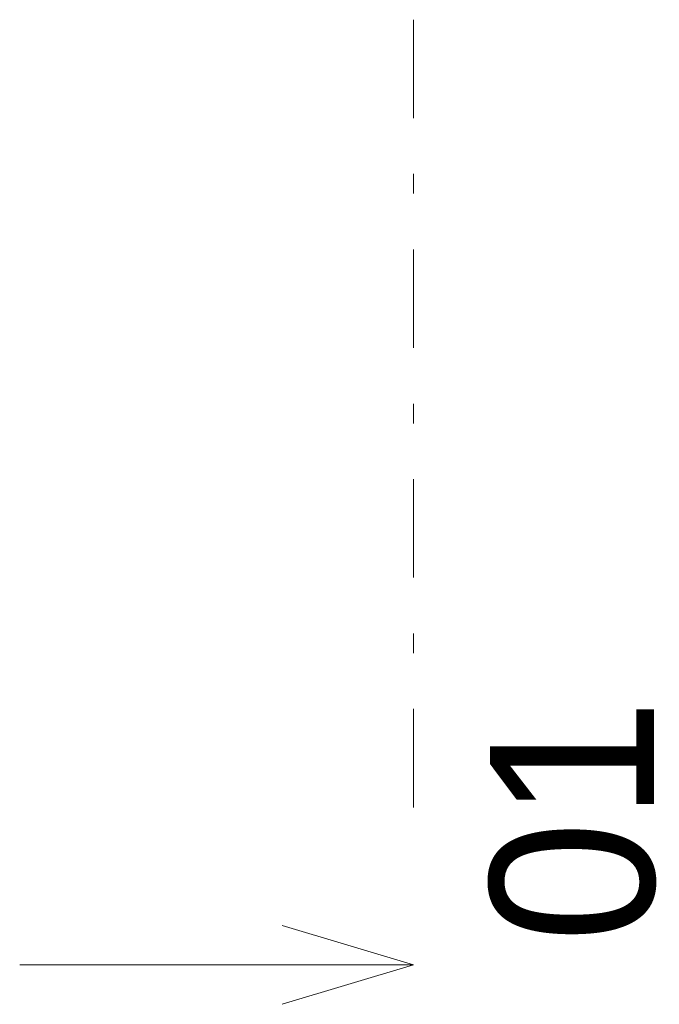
# Model space of a CAD drawing. Header units: millimetres. Extents: x -13540 to 53600, y -21460 to 10383.
# Tile 2 of 20: x -3407 to -2920, y -18965 to -18215. Entities that reach past the tile are written whole.
import ezdxf

# ---------------------------------------------------------------- set-up
doc = ezdxf.new("R2010")
doc.units = ezdxf.units.MM
doc.header["$MEASUREMENT"] = 0
doc.linetypes.add('Čerchovaná S', pattern=[175, 75, -42.5, 15, -42.5])
doc.layers.add('13_Značky.řezy', color=7, linetype='Continuous')

msp = doc.modelspace()

# ---------------------------------------------------------------- linework, layer by layer
at = {"layer": '13_Značky.řezy', "color": 251, "linetype": 'Čerchovaná S', "lineweight": 0}
msp.add_line((-3107.19, -18214.75), (-3107.19, -18814.75), dxfattribs=at)
at = {"layer": '13_Značky.řezy', "color": 251, "linetype": 'Continuous', "lineweight": 0}
for p, q in [((-3207.19, -18904.75), (-3107.19, -18934.75)), ((-3107.19, -18934.75), (-3407.19, -18934.75)), ((-3207.19, -18964.75), (-3107.19, -18934.75))]:
    msp.add_line(p, q, dxfattribs=at)

# ---------------------------------------------------------------- texts
at = {"layer": '13_Značky.řezy', "color": 251, "lineweight": 0, "insert": (-2922.19, -18917.92), "char_height": 125, "attachment_point": 7, "rotation": 90}
msp.add_mtext('\\A1;\\pt0;01', dxfattribs=at)

doc.saveas('drawing.dxf')
